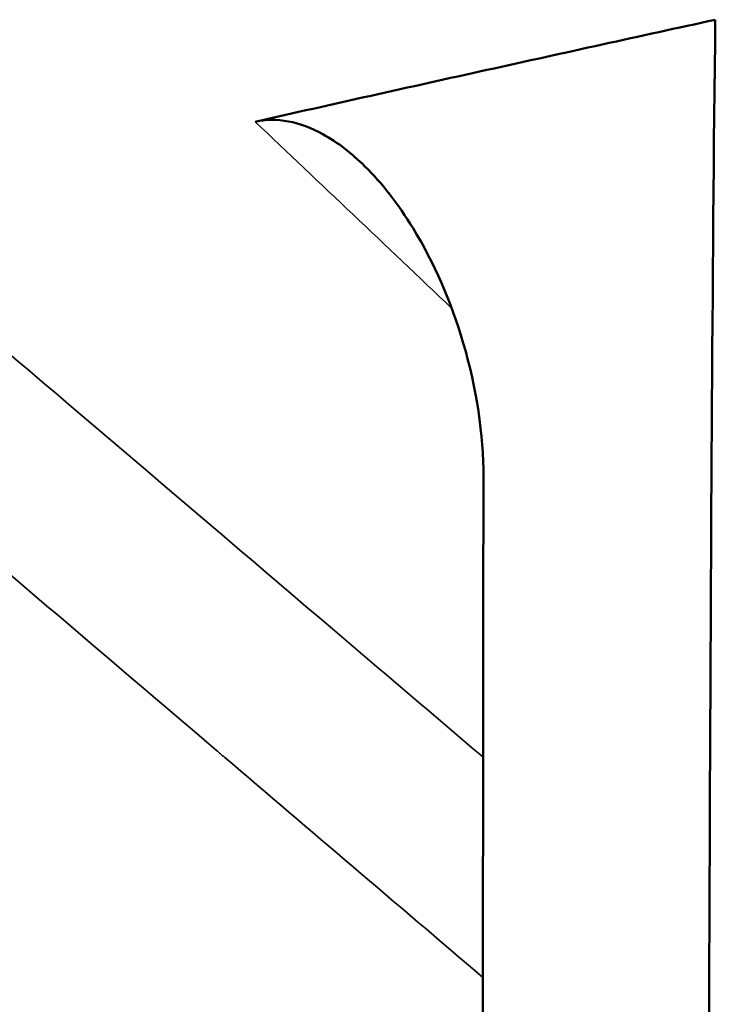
# Model space of a CAD drawing. Header units: millimetres. Extents: x 0 to 2100, y 0 to 1485.
# Tile 232 of 256: x 1765.05 to 1768.83, y 1109.24 to 1114.59. Entities that reach past the tile are written whole.
import ezdxf

# ---------------------------------------------------------------- set-up
doc = ezdxf.new("R2010")
doc.units = ezdxf.units.MM
doc.header["$LTSCALE"] = 5
doc.layers.add('Sichtbar (ISO)', color=7, linetype='Continuous', lineweight=50)
doc.layers.add('Sichtbar schmal (ISO)', color=7, linetype='Continuous', lineweight=35)

msp = doc.modelspace()

# ---------------------------------------------------------------- linework, layer by layer
at = {"layer": 'Sichtbar (ISO)'}
for points, knots in [([(1766.3256, 1114.0356), (1766.7459, 1114.1302), (1767.1653, 1114.2239), (1768.0117, 1114.4113), (1768.4156, 1114.5), (1768.8267, 1114.59)], [0.000001, 0.000001, 0.000001, 0.000001, 0.1764647, 0.1764647, 0.3559312, 0.3559312, 0.3559312, 0.3559312]), ([(1768.7588, 1083.4853), (1768.759, 1083.8442), (1768.7591, 1084.2027), (1768.7602, 1086.6511), (1768.7614, 1088.9546), (1768.7641, 1092.8538), (1768.7654, 1094.4501), (1768.7686, 1097.7684), (1768.772, 1100.8383), (1768.7815, 1105.8624), (1768.7881, 1108.1343), (1768.8018, 1111.4133), (1768.8102, 1113.252), (1768.8267, 1114.59)], [-4.442791, -4.442791, -4.442791, -4.442791, -4.26365, -4.26365, -3.218091, -3.218091, -2.389343, -2.389343, -1.529672, -1.529672, -0.494089, -0.494089, -0.000001, -0.000001, -0.000001, -0.000001]), ([(1766.3256, 1114.0356), (1766.3816, 1114.0482), (1766.4422, 1114.0494), (1766.5687, 1114.0255), (1766.6314, 1114.0018), (1766.775, 1113.923), (1766.8518, 1113.8623), (1767.0151, 1113.7012), (1767.1035, 1113.5877), (1767.2967, 1113.272), (1767.3902, 1113.0581), (1767.5293, 1112.5857), (1767.5667, 1112.3347), (1767.5663, 1112.1038)], [-0.3236528, -0.3236528, -0.3236528, -0.3236528, -0.2906466, -0.2906466, -0.2588854, -0.2588854, -0.2172508, -0.2172508, -0.1621622, -0.1621622, -0.0847585, -0.0847585, -0.000001, -0.000001, -0.000001, -0.000001]), ([(1767.5663, 1112.1038), (1767.5654, 1111.4984), (1767.5647, 1110.9209), (1767.5637, 1109.6909), (1767.5633, 1109.0795), (1767.5628, 1107.2496), (1767.5629, 1106.0288), (1767.5627, 1102.4032), (1767.5621, 1100.5644), (1767.5617, 1095.8468), (1767.5616, 1094.2824), (1767.5615, 1091.6566), (1767.5615, 1090.7254), (1767.5614, 1086.8499), (1767.5613, 1085.2397), (1767.5613, 1082.794)], [0.000001, 0.000001, 0.000001, 0.000001, 0.222233, 0.222233, 0.440318, 0.440318, 0.877866, 0.877866, 1.726517, 1.726517, 2.174017, 2.174017, 2.419907, 2.419907, 3.197412, 3.197412, 3.197412, 3.197412])]:
    msp.add_open_spline(points, degree=3, knots=knots, dxfattribs=at)
at = {"layer": 'Sichtbar schmal (ISO)'}
for points, knots in [([(1767.5644, 1110.5818), (1767.2899, 1110.8156), (1767.0168, 1111.0482), (1766.7459, 1111.2789), (1765.9761, 1111.9344), (1765.2228, 1112.5759), (1764.4521, 1113.2321), (1763.6813, 1113.8884), (1762.8931, 1114.5594), (1762.0985, 1115.2357)], [0.2159823, 0.2159823, 0.2159823, 0.2159823, 0.3333333, 0.3333333, 0.3333333, 0.6666667, 0.6666667, 0.6666667, 1, 1, 1, 1]), ([(1767.5635, 1109.3846), (1767.0916, 1109.7867), (1766.623, 1110.186), (1766.1601, 1110.5804), (1766.1451, 1110.5932), (1766.13, 1110.6061), (1766.1149, 1110.6189), (1765.4075, 1111.2217), (1764.7134, 1111.8129), (1764.0081, 1112.4137), (1763.7858, 1112.6031), (1763.5625, 1112.7933), (1763.3382, 1112.9843), (1762.8508, 1113.3995), (1762.3593, 1113.8181), (1761.8664, 1114.2379)], [0.1083121, 0.1083121, 0.1083121, 0.1083121, 0.3262354, 0.3262354, 0.3262354, 0.3333333, 0.3333333, 0.3333333, 0.6666667, 0.6666667, 0.6666667, 0.771696, 0.771696, 0.771696, 1, 1, 1, 1])]:
    msp.add_open_spline(points, degree=3, knots=knots, dxfattribs=at)
msp.add_open_spline([(1766.3256, 1114.0356), (1766.6793, 1113.7), (1767.0358, 1113.3618), (1767.3932, 1113.0227)], degree=3, dxfattribs=at)

doc.saveas('drawing.dxf')
